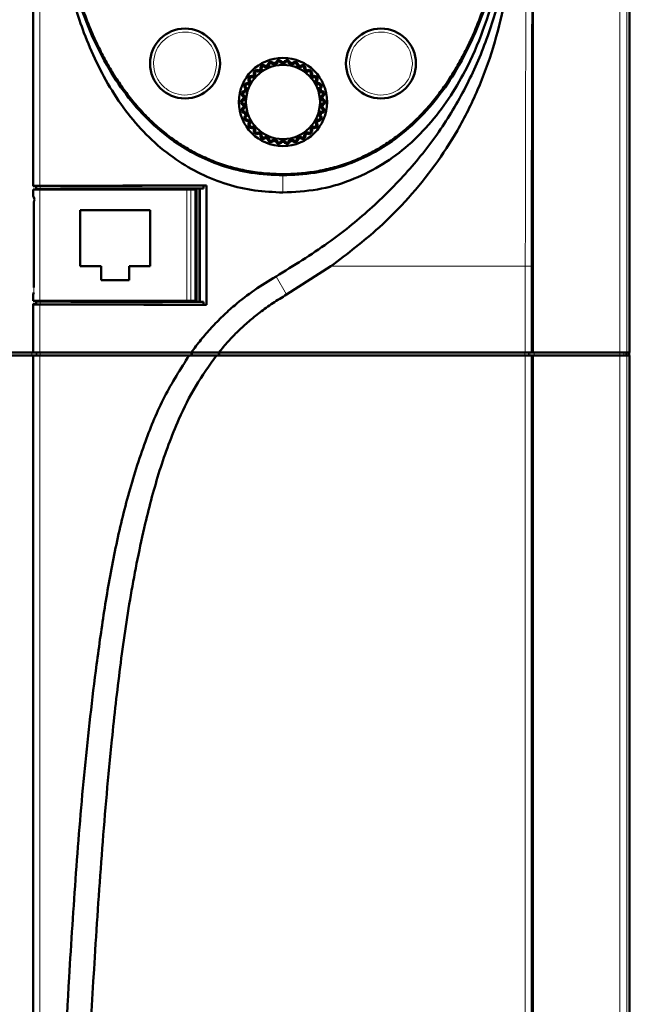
# Model space of a CAD drawing. Header units: millimetres. Extents: x 0 to 594, y 0 to 420.
# Tile 3 of 7: x 86 to 173, y 168 to 308. Entities that reach past the tile are written whole.
import ezdxf

# ---------------------------------------------------------------- set-up
doc = ezdxf.new("R2010")
doc.units = ezdxf.units.MM
doc.linetypes.add('SLD-Сплошная', pattern=[0])

msp = doc.modelspace()

# ---------------------------------------------------------------- linework, layer by layer
at = {"color": 8, "linetype": 'SLD-Сплошная', "lineweight": 18}
for p, q in [((172.11, 355.26), (172.11, 260.93)), ((173.11, 260.93), (173.11, 355.26)), ((88.39, 284.73), (88.39, 342.71)), ((89.23, 284.75), (89.23, 342.71)), ((105.48, 302.23), (105.48, 302.37)), ((114.47, 302.09), (114.48, 302.23)), ((133.48, 302.23), (133.48, 302.37)), ((142.47, 302.09), (142.48, 302.23)), ((123.98, 286.26), (123.98, 286.28)), ((123.98, 283.8), (123.98, 286.26)), ((88.39, 268.33), (88.39, 284.23)), ((88.79, 284.73), (88.79, 284.33)), ((89.23, 284.23), (89.23, 268.33)), ((89.29, 284.74), (89.29, 284.34)), ((93.13, 284.29), (93.13, 284.23)), ((108.13, 284.23), (108.13, 284.29)), ((110.22, 268.33), (110.22, 284.23)), ((110.82, 268.33), (110.82, 284.23)), ((111.38, 284.23), (111.38, 268.33)), ((111.63, 284.23), (111.63, 268.33)), ((88.28, 283.32), (88.34, 283.32)), ((88.38, 282.32), (88.38, 270.24)), ((88.38, 282.32), (88.38, 282.32)), ((158.61, 273.28), (158.61, 260.93)), ((158.61, 273.28), (159.46, 273.28)), ((159.46, 273.28), (159.46, 260.93)), ((122.98, 271.8), (124.49, 269.21)), ((88.38, 270.24), (88.38, 270.24)), ((88.34, 269.24), (88.28, 269.23)), ((88.39, 260.93), (88.39, 267.82)), ((88.79, 268.22), (88.79, 267.82)), ((89.23, 260.93), (89.23, 267.8)), ((89.29, 268.21), (89.29, 267.81)), ((88.08, 260.53), (88.08, 260.93)), ((88.39, 119.14), (88.39, 260.53)), ((88.68, 260.93), (88.68, 260.53)), ((88.79, 260.93), (88.79, 260.53)), ((89.23, 260.53), (89.23, 119.14)), ((89.29, 260.93), (89.29, 260.53)), ((158.55, 260.93), (158.55, 260.53)), ((158.61, 119.25), (158.61, 260.53)), ((159.06, 260.93), (159.06, 260.53)), ((159.27, 260.53), (159.27, 260.93)), ((159.46, 119.25), (159.46, 260.53)), ((159.87, 260.53), (159.87, 260.93)), ((172.11, 260.93), (172.11, 260.53)), ((172.11, 120), (172.11, 260.53)), ((172.71, 260.53), (172.71, 260.93)), ((173.11, 120), (173.11, 260.53))]:
    msp.add_line(p, q, dxfattribs=at)
at = {"color": 7, "linetype": 'SLD-Сплошная', "lineweight": 50}
for p, q in [((173.48, 355.63), (173.48, 260.93)), ((88.28, 342.83), (88.28, 284.68)), ((159.68, 260.93), (159.68, 342.83)), ((88.28, 284.68), (88.39, 284.73)), ((88.28, 284.68), (88.68, 284.68)), ((88.29, 284.23), (88.39, 284.23)), ((89.23, 284.23), (88.39, 284.23)), ((88.68, 284.68), (88.79, 284.73)), ((88.68, 284.28), (88.68, 284.68)), ((88.68, 284.28), (88.79, 284.33)), ((88.68, 284.28), (90.65, 284.28)), ((89.23, 284.23), (110.22, 284.23)), ((90.65, 284.28), (90.68, 284.33)), ((90.65, 284.28), (90.65, 284.23)), ((108.13, 284.29), (93.13, 284.29)), ((108.73, 284.37), (108.73, 284.23)), ((110.82, 284.23), (110.22, 284.23)), ((110.23, 284.23), (110.23, 284.37)), ((111.38, 284.23), (110.82, 284.23)), ((111.63, 284.23), (111.38, 284.23)), ((111.63, 279.73), (111.63, 284.23)), ((111.63, 284.23), (111.63, 284.23)), ((112.07, 284.37), (112.08, 284.38)), ((112.07, 284.37), (112.07, 268.18)), ((112.62, 284.39), (112.08, 284.38)), ((112.08, 284.38), (112.08, 268.18)), ((113.03, 284.8), (112.62, 284.79)), ((112.62, 284.79), (112.62, 284.39)), ((113.03, 284.8), (113.03, 267.76)), ((88.28, 283.73), (88.28, 283.32)), ((88.38, 282.32), (88.38, 270.24)), ((94.98, 281.28), (104.98, 281.28)), ((94.98, 273.28), (94.98, 281.28)), ((104.98, 281.28), (104.98, 273.28)), ((111.63, 279.73), (111.63, 279.73)), ((111.63, 279.73), (111.63, 268.33)), ((97.98, 273.28), (94.98, 273.28)), ((97.98, 271.28), (97.98, 273.28)), ((101.98, 273.28), (101.98, 271.28)), ((104.98, 273.28), (101.98, 273.28)), ((130.83, 273.28), (124.49, 269.21)), ((101.98, 271.28), (97.98, 271.28)), ((88.28, 269.23), (88.28, 268.83)), ((88.39, 267.82), (88.28, 267.88)), ((88.28, 267.88), (88.68, 267.88)), ((88.28, 267.88), (88.28, 260.93)), ((88.39, 268.33), (88.29, 268.33)), ((88.39, 268.33), (89.23, 268.33)), ((88.79, 268.22), (88.68, 268.28)), ((90.65, 268.28), (88.68, 268.28)), ((88.68, 267.88), (88.68, 268.28)), ((88.68, 267.88), (88.79, 267.82)), ((110.22, 268.33), (89.23, 268.33)), ((90.65, 268.33), (90.65, 268.28)), ((90.65, 268.28), (90.68, 268.22)), ((96.63, 268.33), (96.63, 268.21)), ((104.63, 268.19), (104.63, 268.33)), ((108.73, 268.33), (108.73, 268.19)), ((110.22, 268.33), (110.82, 268.33)), ((110.23, 268.19), (110.23, 268.33)), ((110.82, 268.33), (111.38, 268.33)), ((111.38, 268.33), (111.63, 268.33)), ((111.63, 268.33), (111.63, 268.33)), ((112.08, 268.18), (112.07, 268.18)), ((112.08, 268.18), (112.62, 268.17)), ((112.62, 268.17), (112.62, 267.77)), ((112.62, 267.77), (113.03, 267.76)), ((88.28, 260.93), (56.84, 260.93)), ((56.84, 260.53), (88.28, 260.53)), ((88.28, 260.93), (88.39, 260.93)), ((88.28, 260.53), (88.28, 119.03)), ((88.28, 260.53), (88.39, 260.53)), ((89.23, 260.93), (88.39, 260.93)), ((89.23, 260.53), (88.39, 260.53)), ((110.86, 260.93), (89.23, 260.93)), ((89.23, 260.53), (110.57, 260.53)), ((110.57, 260.53), (110.78, 260.53)), ((110.78, 260.53), (111.07, 260.93)), ((158.61, 260.53), (114.47, 260.53)), ((114.69, 260.53), (114.49, 260.53)), ((115.01, 260.93), (114.69, 260.53)), ((158.61, 260.93), (114.79, 260.93)), ((159.46, 260.93), (158.61, 260.93)), ((158.61, 260.53), (159.46, 260.53)), ((159.46, 260.93), (159.68, 260.93)), ((159.46, 260.53), (159.68, 260.53)), ((172.11, 260.93), (159.68, 260.93)), ((159.68, 260.53), (159.68, 119.03)), ((159.68, 260.53), (172.11, 260.53)), ((173.11, 260.93), (172.11, 260.93)), ((173.11, 260.53), (172.11, 260.53)), ((173.08, 260.53), (173.08, 260.93)), ((173.48, 260.93), (173.11, 260.93)), ((173.11, 260.53), (173.48, 260.53)), ((173.46, 260.53), (173.46, 260.93)), ((173.48, 260.53), (173.48, 154.73))]:
    msp.add_line(p, q, dxfattribs=at)
at = {"color": 7, "linetype": 'SLD-Сплошная', "lineweight": 50, "flags": 128}
for points in [[(98.48, 268.33), (98.45, 268.29), (98.32, 268.2)], [(101.02, 268.33), (100.99, 268.29), (100.85, 268.19)], [(103.56, 268.33), (103.53, 268.29), (103.38, 268.19)]]:
    msp.add_lwpolyline(points, dxfattribs=at)
at = {"color": 7, "linetype": 'SLD-Сплошная', "lineweight": 50}
for centre, radius in [((109.98, 302.23), 5), ((137.98, 302.23), 5), ((123.98, 296.73), 6.3), ((123.98, 296.73), 5.3)]:
    msp.add_circle(centre, radius, dxfattribs=at)
for centre, radius, start, end in [((123.4, 302.24), 0.457, 23.9006, 168.0994), ((124.55, 302.24), 0.457, 11.9006, 156.0994), ((120.27, 300.85), 0.457, 59.9006, 204.0994), ((123.98, 296.73), 5.51, 122.7992, 129.2008), ((123.98, 296.73), 5.7, 124.3768, 127.6232), ((121.2, 301.53), 0.457, 47.9006, 192.0994), ((123.98, 296.73), 5.51, 110.7992, 117.2008), ((123.98, 296.73), 5.7, 112.3768, 115.6232), ((122.26, 302), 0.457, 35.9006, 180.0994), ((123.98, 296.73), 5.51, 98.7992, 105.2008), ((123.98, 296.73), 5.7, 100.3768, 103.6232), ((123.98, 296.73), 5.51, 86.7992, 93.2008), ((123.98, 296.73), 5.7, 88.3768, 91.6232), ((123.98, 296.73), 5.51, 74.7992, 81.2008), ((123.98, 296.73), 5.7, 76.3768, 79.6232), ((125.69, 302), 0.457, 359.9006, 144.0994), ((123.98, 296.73), 5.51, 62.7992, 69.2008), ((123.98, 296.73), 5.7, 64.3768, 67.6232), ((126.75, 301.53), 0.457, 347.9006, 132.0994), ((123.98, 296.73), 5.51, 50.7992, 57.2008), ((123.98, 296.73), 5.7, 52.3768, 55.6232), ((127.68, 300.85), 0.457, 335.9006, 120.0994), ((123.98, 296.73), 5.7, 148.3768, 151.6232), ((119.49, 299.99), 0.457, 71.9006, 216.0994), ((123.98, 296.73), 5.51, 146.7992, 153.2008), ((123.98, 296.73), 5.7, 136.3768, 139.6232), ((123.98, 296.73), 5.51, 134.7992, 141.2008), ((123.98, 296.73), 5.51, 38.7992, 45.2008), ((123.98, 296.73), 5.7, 40.3768, 43.6232), ((128.46, 299.99), 0.457, 323.9006, 108.0994), ((123.98, 296.73), 5.51, 26.7992, 33.2008), ((123.98, 296.73), 5.7, 28.3768, 31.6232), ((118.55, 297.88), 0.457, 95.9006, 240.0994), ((118.91, 298.98), 0.457, 83.9006, 228.0994), ((123.98, 296.73), 5.7, 160.3768, 163.6232), ((123.98, 296.73), 5.51, 158.7992, 165.2008), ((129.04, 298.98), 0.457, 311.9006, 96.0994), ((123.98, 296.73), 5.51, 14.7992, 21.2008), ((123.98, 296.73), 5.7, 16.3768, 19.6232), ((129.4, 297.88), 0.457, 299.9006, 84.0994), ((118.43, 296.73), 0.457, 107.9006, 252.0994), ((123.98, 296.73), 5.7, 172.3768, 175.6232), ((123.98, 296.73), 5.51, 170.7992, 177.2008), ((123.98, 296.73), 5.51, 2.7992, 9.2008), ((123.98, 296.73), 5.7, 4.3768, 7.6232), ((129.52, 296.73), 0.457, 287.9006, 72.0994), ((118.55, 295.58), 0.457, 119.9006, 264.0994), ((123.98, 296.73), 5.7, 184.3768, 187.6232), ((123.98, 296.73), 5.51, 182.7992, 189.2008), ((123.98, 296.73), 5.51, 350.7992, 357.2008), ((129.4, 295.58), 0.457, 275.9006, 60.0994), ((123.98, 296.73), 5.7, 352.3768, 355.6232), ((118.91, 294.47), 0.457, 131.9006, 276.0994), ((123.98, 296.73), 5.7, 196.3768, 199.6232), ((123.98, 296.73), 5.51, 194.7992, 201.2008), ((123.98, 296.73), 5.51, 206.7992, 213.2008), ((123.98, 296.73), 5.51, 326.7992, 333.2008), ((129.04, 294.47), 0.457, 263.9006, 48.0994), ((123.98, 296.73), 5.51, 338.7992, 345.2008), ((123.98, 296.73), 5.7, 340.3768, 343.6232), ((123.98, 296.73), 5.7, 208.3768, 211.6232), ((119.49, 293.47), 0.457, 143.9006, 288.0994), ((123.98, 296.73), 5.7, 220.3768, 223.6232), ((123.98, 296.73), 5.51, 218.7992, 225.2008), ((120.27, 292.61), 0.457, 155.9006, 300.0994), ((127.68, 292.61), 0.457, 239.9006, 24.0994), ((123.98, 296.73), 5.51, 314.7992, 321.2008), ((123.98, 296.73), 5.7, 316.3768, 319.6232), ((128.46, 293.47), 0.457, 251.9006, 36.0994), ((123.98, 296.73), 5.7, 328.3768, 331.6232), ((123.98, 296.73), 5.51, 230.7992, 237.2008), ((123.98, 296.73), 5.7, 232.3768, 235.6232), ((121.2, 291.93), 0.457, 167.9006, 312.0994), ((123.98, 296.73), 5.51, 242.7992, 249.2008), ((123.98, 296.73), 5.7, 244.3768, 247.6232), ((122.26, 291.46), 0.457, 179.9006, 324.0994), ((123.98, 296.73), 5.51, 254.7992, 261.2008), ((123.98, 296.73), 5.51, 278.7992, 285.2008), ((125.69, 291.46), 0.457, 215.9006, 0.0994), ((123.98, 296.73), 5.51, 290.7992, 297.2008), ((123.98, 296.73), 5.7, 292.3768, 295.6232), ((126.75, 291.93), 0.457, 227.9006, 12.0994), ((123.98, 296.73), 5.51, 302.7992, 309.2008), ((123.98, 296.73), 5.7, 304.3768, 307.6232), ((123.98, 296.73), 5.7, 256.3768, 259.6232), ((123.4, 291.22), 0.457, 191.9006, 336.0994), ((123.98, 296.73), 5.51, 266.7992, 273.2008), ((123.98, 296.73), 5.7, 268.3768, 271.6232), ((124.55, 291.22), 0.457, 203.9006, 348.0994), ((123.98, 296.73), 5.7, 280.3768, 283.6232), ((93.13, 283.99), 0.3, 90, 128.1151), ((108.13, 283.99), 0.3, 51.8849, 90)]:
    msp.add_arc(centre, radius, start, end, dxfattribs=at)
for centre, major_axis, ratio, start_param, end_param in [((88.29, 283.73), (0, 0.5), 0.034921, 0, 1.570796), ((89.39, 284.73), (1, 0), 0.017455, 1.731239, 3.106686), ((89.39, 284.73), (0.6, 0), 0.017455, 1.731239, 3.106686), ((89.39, 284.33), (0.6, 0), 0.017455, 1.731239, 3.106686), ((123.98, 281), (217.5, 0), 0.017455, 1.621164, 1.731239), ((123.98, 281), (217.1, 0), 0.017455, 1.623135, 1.731239), ((123.98, 280.6), (217.1, 0), 0.017455, 1.623135, 1.731239), ((109.48, 284.37), (0.75, 0), 0.017455, 0.065387, 3.141593), ((123.98, 280.6), (216.19, 0), 0.017455, 1.625899, 1.634449), ((88.78, 283.32), (0.5, -0.013), 0.99939, 3.167757, 4.234456), ((88.78, 269.23), (-0.5, -0.013), 0.99939, 5.666718, 6.257021), ((88.29, 268.83), (0, 0.5), 0.034921, 1.570796, 3.141593), ((89.39, 267.82), (1, 0), 0.017455, 3.176499, 4.551946), ((89.39, 268.22), (0.6, 0), 0.017455, 3.176499, 4.551946), ((89.39, 267.82), (0.6, 0), 0.017455, 3.176499, 4.551946), ((123.98, 271.55), (217.5, 0), 0.017455, 4.551946, 4.662022), ((123.98, 271.95), (217.1, 0), 0.017455, 4.551946, 4.660051), ((123.98, 271.55), (217.1, 0), 0.017455, 4.551946, 4.660051), ((109.48, 268.19), (0.75, 0), 0.017455, 3.141593, 6.217798), ((123.98, 271.95), (216.19, 0), 0.017455, 4.648736, 4.657286)]:
    msp.add_ellipse(centre, major_axis=major_axis, ratio=ratio, start_param=start_param, end_param=end_param, dxfattribs=at)
for points, knots in [([(123.98, 283.8), (122.62, 283.86), (119.92, 283.97), (115.95, 284.89), (112.18, 286.38), (108.54, 288.5), (105.16, 291.24), (102.1, 294.58), (99.47, 298.32), (97.27, 302.37), (95.09, 307.51), (93.2, 313.81), (91.85, 321.23), (91.21, 327.9), (91.12, 332.08), (91.09, 333.74)], [0, 0, 0, 0, 0.060809, 0.121599, 0.182444, 0.243303, 0.310657, 0.378062, 0.447088, 0.516384, 0.585545, 0.698556, 0.812006, 0.925284, 1, 1, 1, 1]), ([(123.98, 286.26), (122.46, 286.33), (119.58, 286.46), (115.55, 287.46), (112.01, 288.89), (108.49, 290.93), (105.05, 293.71), (101.81, 297.3), (98.88, 301.63), (96.32, 306.74), (94.21, 312.68), (92.68, 319.19), (91.68, 326.27), (91.53, 331.19), (91.45, 333.74)], [0, 0, 0, 0, 0.071022, 0.134421, 0.193185, 0.249238, 0.324339, 0.399124, 0.475175, 0.568176, 0.665944, 0.769684, 0.880586, 1, 1, 1, 1]), ([(156.34, 333.74), (156.34, 333.54), (156.32, 332.54), (156.27, 330.74), (156.17, 328.74), (156.02, 326.75), (155.83, 324.76), (155.53, 322.38), (155.16, 320), (154.78, 318.04), (154.35, 316.09), (153.87, 314.14), (153.2, 311.84), (152.57, 309.94), (151.87, 308.06), (151.26, 306.58), (150.43, 304.76), (149.53, 302.98), (148.53, 301.24), (147.45, 299.55), (146.53, 298.25), (145.3, 296.67), (144.24, 295.46), (142.84, 294.03), (141.66, 292.95), (140.1, 291.7), (138.78, 290.78), (137.07, 289.74), (135.29, 288.82), (133.44, 288.06), (131.53, 287.44), (129.59, 286.95), (127.21, 286.57), (124.81, 286.41), (122.41, 286.44), (120.01, 286.67), (117.65, 287.11), (115.72, 287.65), (113.84, 288.33), (112, 289.13), (110.25, 290.1), (108.56, 291.19), (107.28, 292.14), (105.75, 293.44), (104.59, 294.54), (103.22, 296.01), (102.19, 297.24), (100.99, 298.84), (100.09, 300.16), (99.05, 301.87), (98.08, 303.62), (97.21, 305.42), (96.41, 307.26), (95.67, 309.12), (95.02, 311.01), (94.43, 312.92), (93.9, 314.85), (93.35, 317.19), (92.96, 319.15), (92.61, 321.12), (92.32, 323.1), (92.05, 325.48), (91.87, 327.48), (91.74, 329.45), (91.65, 331.41), (91.63, 332.96), (91.61, 333.74)], [0, 0, 0, 0, 0.004698, 0.023489, 0.042281, 0.051677, 0.070469, 0.089261, 0.108054, 0.126847, 0.136242, 0.155036, 0.17383, 0.192624, 0.20202, 0.220816, 0.230212, 0.249008, 0.267806, 0.277203, 0.296003, 0.305399, 0.324202, 0.333598, 0.352404, 0.361801, 0.380609, 0.390006, 0.408816, 0.427626, 0.437024, 0.455834, 0.474643, 0.49345, 0.512256, 0.531064, 0.549873, 0.568683, 0.57808, 0.59689, 0.6157, 0.625098, 0.643906, 0.653303, 0.672108, 0.681505, 0.700307, 0.709704, 0.728504, 0.7379, 0.756698, 0.775495, 0.784891, 0.803686, 0.822481, 0.831877, 0.850671, 0.869464, 0.888257, 0.897653, 0.916446, 0.935238, 0.95403, 0.963426, 0.981707, 1, 1, 1, 1]), ([(122.98, 271.8), (125.49, 273.35), (130.19, 276.22), (136.47, 281.31), (141.9, 286.72), (146.61, 292.7), (150.43, 299.21), (153.38, 306.1), (155.41, 313.1), (156.56, 320.07), (157.07, 326.9), (156.93, 331.46), (156.86, 333.74)], [0, 0, 0, 0, 0.118267, 0.220681, 0.32337, 0.425634, 0.525544, 0.625884, 0.725843, 0.817112, 0.908628, 1, 1, 1, 1]), ([(156.86, 333.74), (156.79, 331.07), (156.65, 326.28), (155.8, 319.39), (154.54, 313.11), (152.68, 306.98), (150.37, 301.64), (147.71, 297.12), (144.86, 293.39), (141.56, 290.12), (137.8, 287.45), (133.58, 285.39), (128.92, 284.06), (125.62, 283.89), (123.98, 283.8)], [0, 0, 0, 0, 0.120038, 0.215975, 0.312343, 0.408405, 0.503923, 0.574236, 0.644761, 0.714875, 0.783314, 0.851714, 0.92584, 1, 1, 1, 1]), ([(156.5, 333.74), (156.42, 331.19), (156.27, 326.27), (155.27, 319.19), (153.74, 312.69), (151.63, 306.74), (149.08, 301.63), (146.15, 297.31), (142.9, 293.71), (139.46, 290.93), (135.94, 288.89), (132.4, 287.46), (128.37, 286.46), (125.5, 286.33), (123.98, 286.26)], [0, 0, 0, 0, 0.119389, 0.230268, 0.33399, 0.43174, 0.524724, 0.60077, 0.675547, 0.750637, 0.806718, 0.865511, 0.928941, 1, 1, 1, 1]), ([(130.83, 273.28), (133.19, 275.06), (137.14, 278.04), (141.99, 283), (145.75, 287.63), (149.09, 292.77), (151.9, 298.41), (154.12, 304.5), (155.63, 310.54), (156.53, 316.42), (156.99, 322.14), (157.07, 326.95), (157, 330.82), (156.91, 332.77), (156.86, 333.74)], [0, 0, 0, 0, 0.127621, 0.213755, 0.300103, 0.386202, 0.479931, 0.573978, 0.667784, 0.750015, 0.832265, 0.915973, 0.95797, 1, 1, 1, 1]), ([(123.67, 302.23), (123.66, 302.28), (123.66, 302.35), (123.6, 302.44), (123.52, 302.5), (123.45, 302.52), (123.39, 302.53), (123.33, 302.52), (123.26, 302.49), (123.19, 302.44), (123.13, 302.35), (123.12, 302.26), (123.13, 302.2), (123.13, 302.18)], [0, 0, 0, 0, 0.156822, 0.276884, 0.364093, 0.432572, 0.474444, 0.535142, 0.595714, 0.673087, 0.777466, 0.917685, 1, 1, 1, 1]), ([(124.82, 302.18), (124.82, 302.22), (124.84, 302.3), (124.79, 302.4), (124.73, 302.46), (124.66, 302.51), (124.6, 302.52), (124.54, 302.52), (124.48, 302.51), (124.4, 302.48), (124.33, 302.42), (124.29, 302.33), (124.28, 302.26), (124.28, 302.23)], [0, 0, 0, 0, 0.156842, 0.27692, 0.36414, 0.432628, 0.501554, 0.525349, 0.593211, 0.660657, 0.760568, 0.895894, 1, 1, 1, 1]), ([(120.49, 301), (120.46, 301.03), (120.41, 301.09), (120.32, 301.12), (120.25, 301.13), (120.19, 301.12), (120.12, 301.09), (120.06, 301.05), (120.02, 300.99), (119.99, 300.92), (119.98, 300.83), (120.01, 300.73), (120.05, 300.67), (120.09, 300.64), (120.09, 300.64)], [0, 0, 0, 0, 0.156814, 0.277574, 0.309219, 0.387206, 0.452016, 0.517142, 0.575262, 0.635577, 0.726289, 0.850272, 0.977656, 1, 1, 1, 1]), ([(120.5, 301.24), (120.5, 301.23), (120.5, 301.17), (120.5, 301.09), (120.49, 301.02), (120.49, 301)], [0, 0, 0, 0, 0.166083, 0.83042, 1, 1, 1, 1]), ([(120.76, 301.43), (120.77, 301.43), (120.83, 301.41), (120.9, 301.38), (120.97, 301.37), (120.99, 301.36)], [0, 0, 0, 0, 0.166083, 0.83042, 1, 1, 1, 1]), ([(121.45, 301.63), (121.43, 301.67), (121.4, 301.74), (121.3, 301.79), (121.21, 301.81), (121.13, 301.8), (121.07, 301.78), (121.01, 301.73), (120.96, 301.68), (120.93, 301.6), (120.92, 301.49), (120.95, 301.41), (120.98, 301.37), (120.99, 301.36)], [0, 0, 0, 0, 0.156858, 0.276949, 0.367686, 0.43257, 0.497805, 0.557309, 0.615903, 0.699779, 0.814175, 0.963146, 1, 1, 1, 1]), ([(121.51, 301.87), (121.51, 301.86), (121.5, 301.79), (121.48, 301.72), (121.46, 301.65), (121.45, 301.63)], [0, 0, 0, 0, 0.166083, 0.83042, 1, 1, 1, 1]), ([(121.81, 302), (121.82, 301.99), (121.87, 301.96), (121.93, 301.92), (122, 301.89), (122.02, 301.88)], [0, 0, 0, 0, 0.166083, 0.83042, 1, 1, 1, 1]), ([(122.53, 302.05), (122.52, 302.09), (122.5, 302.16), (122.42, 302.24), (122.34, 302.27), (122.26, 302.28), (122.2, 302.28), (122.13, 302.25), (122.07, 302.21), (122.02, 302.14), (121.98, 302.05), (121.99, 301.96), (122.01, 301.9), (122.02, 301.88)], [0, 0, 0, 0, 0.156819, 0.27688, 0.364087, 0.422436, 0.481805, 0.541303, 0.599107, 0.677544, 0.783593, 0.925458, 1, 1, 1, 1]), ([(122.63, 302.27), (122.63, 302.26), (122.61, 302.2), (122.58, 302.13), (122.54, 302.06), (122.53, 302.05)], [0, 0, 0, 0, 0.166083, 0.83042, 1, 1, 1, 1]), ([(122.95, 302.33), (122.96, 302.33), (123, 302.28), (123.06, 302.23), (123.12, 302.19), (123.13, 302.18)], [0, 0, 0, 0, 0.166083, 0.83042, 1, 1, 1, 1]), ([(123.81, 302.43), (123.81, 302.42), (123.77, 302.36), (123.73, 302.3), (123.68, 302.24), (123.67, 302.23)], [0, 0, 0, 0, 0.166083, 0.83042, 1, 1, 1, 1]), ([(124.14, 302.43), (124.14, 302.42), (124.18, 302.36), (124.22, 302.3), (124.27, 302.24), (124.28, 302.23)], [0, 0, 0, 0, 0.1660831, 0.8304196, 1, 1, 1, 1]), ([(125, 302.33), (124.99, 302.33), (124.95, 302.28), (124.89, 302.23), (124.83, 302.19), (124.82, 302.18)], [0, 0, 0, 0, 0.166083, 0.83042, 1, 1, 1, 1]), ([(125.32, 302.27), (125.32, 302.26), (125.34, 302.2), (125.38, 302.13), (125.41, 302.06), (125.42, 302.05)], [0, 0, 0, 0, 0.166083, 0.83042, 1, 1, 1, 1]), ([(125.93, 301.88), (125.95, 301.92), (125.97, 302), (125.95, 302.1), (125.91, 302.18), (125.85, 302.24), (125.78, 302.27), (125.72, 302.28), (125.66, 302.28), (125.6, 302.27), (125.51, 302.22), (125.44, 302.14), (125.43, 302.08), (125.42, 302.05)], [0, 0, 0, 0, 0.15686, 0.276951, 0.364181, 0.432677, 0.501611, 0.560985, 0.577369, 0.657635, 0.756983, 0.891216, 1, 1, 1, 1]), ([(126.15, 302), (126.14, 301.99), (126.08, 301.96), (126.02, 301.92), (125.95, 301.89), (125.93, 301.88)], [0, 0, 0, 0, 0.166083, 0.83042, 1, 1, 1, 1]), ([(126.44, 301.87), (126.44, 301.86), (126.45, 301.79), (126.47, 301.72), (126.49, 301.65), (126.5, 301.63)], [0, 0, 0, 0, 0.166083, 0.83042, 1, 1, 1, 1]), ([(126.96, 301.36), (126.99, 301.4), (127.03, 301.46), (127.03, 301.57), (127, 301.66), (126.95, 301.73), (126.89, 301.78), (126.82, 301.8), (126.78, 301.81), (126.72, 301.81), (126.64, 301.79), (126.56, 301.74), (126.51, 301.67), (126.5, 301.64), (126.5, 301.63)], [0, 0, 0, 0, 0.1568509, 0.2769357, 0.3641609, 0.4326528, 0.5015828, 0.5609536, 0.619825, 0.6321145, 0.7291173, 0.8544555, 0.9828905, 1, 1, 1, 1]), ([(127.19, 301.43), (127.18, 301.43), (127.12, 301.41), (127.05, 301.38), (126.98, 301.37), (126.96, 301.36)], [0, 0, 0, 0, 0.166083, 0.83042, 1, 1, 1, 1]), ([(127.46, 301.24), (127.45, 301.23), (127.45, 301.17), (127.45, 301.09), (127.46, 301.02), (127.46, 301)], [0, 0, 0, 0, 0.166083, 0.83042, 1, 1, 1, 1]), ([(127.86, 300.64), (127.89, 300.67), (127.94, 300.73), (127.97, 300.83), (127.96, 300.92), (127.93, 301), (127.88, 301.06), (127.82, 301.1), (127.75, 301.12), (127.67, 301.13), (127.57, 301.11), (127.5, 301.05), (127.47, 301.01), (127.46, 301)], [0, 0, 0, 0, 0.156857, 0.276947, 0.364175, 0.43267, 0.501602, 0.560976, 0.619849, 0.690682, 0.80956, 0.957514, 1, 1, 1, 1]), ([(119.36, 299.75), (119.35, 299.75), (119.31, 299.74), (119.23, 299.72), (119.16, 299.72), (119.12, 299.72)], [0, 0, 0, 0, 0.098667, 0.493336, 1, 1, 1, 1]), ([(119.36, 299.75), (119.33, 299.77), (119.26, 299.81), (119.22, 299.91), (119.21, 300), (119.22, 300.08), (119.26, 300.15), (119.31, 300.21), (119.37, 300.25), (119.44, 300.26), (119.51, 300.27), (119.6, 300.25), (119.65, 300.21), (119.68, 300.18)], [0, 0, 0, 0, 0.156818, 0.276878, 0.364085, 0.432563, 0.501479, 0.560837, 0.619696, 0.704902, 0.75307, 0.870694, 1, 1, 1, 1]), ([(119.68, 300.18), (119.68, 300.19), (119.67, 300.24), (119.66, 300.32), (119.64, 300.38), (119.63, 300.42)], [0, 0, 0, 0, 0.098667, 0.493336, 1, 1, 1, 1]), ([(119.85, 300.66), (119.86, 300.66), (119.92, 300.65), (120, 300.64), (120.07, 300.64), (120.09, 300.64)], [0, 0, 0, 0, 0.166083, 0.83042, 1, 1, 1, 1]), ([(128.1, 300.66), (128.09, 300.66), (128.03, 300.65), (127.95, 300.64), (127.88, 300.64), (127.86, 300.64)], [0, 0, 0, 0, 0.166083, 0.83042, 1, 1, 1, 1]), ([(128.32, 300.42), (128.31, 300.41), (128.3, 300.35), (128.28, 300.27), (128.27, 300.2), (128.27, 300.18)], [0, 0, 0, 0, 0.166083, 0.83042, 1, 1, 1, 1]), ([(128.59, 299.75), (128.63, 299.77), (128.69, 299.81), (128.73, 299.91), (128.74, 300), (128.73, 300.08), (128.69, 300.15), (128.64, 300.21), (128.58, 300.25), (128.52, 300.26), (128.44, 300.27), (128.35, 300.25), (128.3, 300.21), (128.27, 300.18)], [0, 0, 0, 0, 0.156818, 0.276878, 0.364085, 0.432563, 0.501479, 0.560837, 0.619696, 0.704902, 0.75307, 0.870694, 1, 1, 1, 1]), ([(128.83, 299.72), (128.82, 299.72), (128.75, 299.72), (128.68, 299.73), (128.6, 299.74), (128.59, 299.75)], [0, 0, 0, 0, 0.1660831, 0.8304196, 1, 1, 1, 1]), ([(118.64, 298.14), (118.64, 298.14), (118.62, 298.18), (118.59, 298.23), (118.56, 298.27), (118.53, 298.31), (118.52, 298.32), (118.51, 298.34)], [0, 0, 0, 0, 0.0986666, 0.4933353, 0.6680311, 0.8117312, 1, 1, 1, 1]), ([(118.83, 298.72), (118.83, 298.72), (118.79, 298.7), (118.71, 298.67), (118.64, 298.65), (118.61, 298.64)], [0, 0, 0, 0, 0.098667, 0.493336, 1, 1, 1, 1]), ([(119.05, 299.21), (119.01, 299.23), (118.97, 299.26), (118.89, 299.26), (118.82, 299.25), (118.74, 299.21), (118.68, 299.15), (118.65, 299.09), (118.63, 299.02), (118.63, 298.94), (118.66, 298.86), (118.72, 298.77), (118.79, 298.74), (118.83, 298.72)], [0, 0, 0, 0, 0.156882, 0.180827, 0.297829, 0.378896, 0.445037, 0.511538, 0.570047, 0.629775, 0.718387, 0.839532, 1, 1, 1, 1]), ([(119.05, 299.21), (119.05, 299.22), (119.04, 299.27), (119.01, 299.34), (118.98, 299.4), (118.96, 299.44)], [0, 0, 0, 0, 0.098667, 0.493336, 1, 1, 1, 1]), ([(128.99, 299.44), (128.98, 299.43), (128.96, 299.37), (128.92, 299.3), (128.9, 299.23), (128.9, 299.21)], [0, 0, 0, 0, 0.1660831, 0.8304196, 1, 1, 1, 1]), ([(129.12, 298.72), (129.16, 298.74), (129.23, 298.77), (129.29, 298.85), (129.32, 298.94), (129.32, 299.02), (129.3, 299.1), (129.26, 299.16), (129.21, 299.21), (129.13, 299.25), (129.03, 299.27), (128.95, 299.24), (128.9, 299.22), (128.9, 299.21)], [0, 0, 0, 0, 0.156865, 0.27696, 0.364193, 0.432691, 0.501627, 0.561003, 0.61988, 0.705111, 0.819122, 0.96888, 1, 1, 1, 1]), ([(129.34, 298.64), (129.33, 298.65), (129.27, 298.66), (129.2, 298.68), (129.13, 298.72), (129.12, 298.72)], [0, 0, 0, 0, 0.166083, 0.83042, 1, 1, 1, 1]), ([(129.44, 298.34), (129.44, 298.33), (129.42, 298.31), (129.4, 298.28), (129.36, 298.23), (129.33, 298.18), (129.31, 298.14)], [0, 0, 0, 0, 0.166083, 0.331969, 0.47567, 1, 1, 1, 1]), ([(118.47, 297), (118.46, 297), (118.4, 297.01), (118.32, 296.99), (118.23, 296.93), (118.18, 296.86), (118.15, 296.79), (118.15, 296.71), (118.16, 296.64), (118.19, 296.57), (118.25, 296.51), (118.34, 296.46), (118.41, 296.45), (118.46, 296.46), (118.47, 296.46)], [0, 0, 0, 0, 0.042963, 0.196086, 0.304237, 0.385208, 0.450106, 0.515326, 0.573522, 0.633629, 0.723653, 0.846717, 0.957036, 1, 1, 1, 1]), ([(118.64, 298.14), (118.61, 298.14), (118.55, 298.16), (118.46, 298.15), (118.38, 298.11), (118.32, 298.05), (118.29, 297.98), (118.27, 297.91), (118.27, 297.84), (118.29, 297.77), (118.34, 297.69), (118.43, 297.63), (118.5, 297.62), (118.53, 297.61)], [0, 0, 0, 0, 0.112499, 0.22825, 0.327652, 0.403473, 0.465806, 0.528366, 0.586082, 0.647796, 0.742872, 0.872435, 1, 1, 1, 1]), ([(118.47, 297), (118.46, 297), (118.45, 297.02), (118.43, 297.04), (118.39, 297.08), (118.35, 297.12), (118.31, 297.15), (118.29, 297.16)], [0, 0, 0, 0, 0.0986666, 0.1995011, 0.3116147, 0.7600707, 1, 1, 1, 1]), ([(118.53, 297.61), (118.52, 297.6), (118.49, 297.58), (118.42, 297.53), (118.36, 297.5), (118.33, 297.48)], [0, 0, 0, 0, 0.098667, 0.493336, 1, 1, 1, 1]), ([(129.42, 297.61), (129.46, 297.62), (129.54, 297.63), (129.62, 297.7), (129.66, 297.78), (129.68, 297.86), (129.68, 297.94), (129.65, 298.01), (129.61, 298.07), (129.54, 298.13), (129.47, 298.15), (129.38, 298.16), (129.34, 298.15), (129.31, 298.14)], [0, 0, 0, 0, 0.156813, 0.276869, 0.364073, 0.432549, 0.501462, 0.560819, 0.619676, 0.704879, 0.821215, 0.887472, 1, 1, 1, 1]), ([(129.63, 297.48), (129.61, 297.49), (129.56, 297.52), (129.49, 297.56), (129.43, 297.6), (129.42, 297.61)], [0, 0, 0, 0, 0.166083, 0.83042, 1, 1, 1, 1]), ([(129.66, 297.16), (129.65, 297.16), (129.6, 297.12), (129.55, 297.07), (129.5, 297.02), (129.49, 297), (129.48, 297)], [0, 0, 0, 0, 0.1660831, 0.8004985, 0.9126123, 1, 1, 1, 1]), ([(129.48, 296.46), (129.49, 296.46), (129.55, 296.45), (129.63, 296.47), (129.72, 296.53), (129.77, 296.6), (129.8, 296.67), (129.8, 296.74), (129.79, 296.81), (129.76, 296.88), (129.7, 296.95), (129.61, 296.99), (129.54, 297), (129.49, 297), (129.48, 297)], [0, 0, 0, 0, 0.042963, 0.196086, 0.304237, 0.385208, 0.450106, 0.515326, 0.573522, 0.633629, 0.723653, 0.846717, 0.957036, 1, 1, 1, 1]), ([(118.53, 295.85), (118.49, 295.84), (118.41, 295.83), (118.33, 295.75), (118.29, 295.67), (118.27, 295.59), (118.27, 295.52), (118.3, 295.45), (118.34, 295.39), (118.41, 295.33), (118.51, 295.3), (118.59, 295.3), (118.64, 295.32), (118.64, 295.32)], [0, 0, 0, 0, 0.15687, 0.276969, 0.364205, 0.432705, 0.501643, 0.561021, 0.6199, 0.705133, 0.821512, 0.971876, 1, 1, 1, 1]), ([(118.47, 296.46), (118.46, 296.45), (118.45, 296.44), (118.43, 296.42), (118.39, 296.38), (118.35, 296.34), (118.31, 296.3), (118.29, 296.29)], [0, 0, 0, 0, 0.0986666, 0.1995013, 0.3116149, 0.7600709, 1, 1, 1, 1]), ([(118.53, 295.85), (118.52, 295.85), (118.49, 295.88), (118.42, 295.92), (118.36, 295.95), (118.33, 295.97)], [0, 0, 0, 0, 0.098667, 0.493336, 1, 1, 1, 1]), ([(129.31, 295.32), (129.35, 295.31), (129.42, 295.29), (129.53, 295.32), (129.6, 295.38), (129.65, 295.44), (129.68, 295.51), (129.68, 295.59), (129.67, 295.66), (129.63, 295.74), (129.55, 295.81), (129.48, 295.84), (129.43, 295.85), (129.42, 295.85)], [0, 0, 0, 0, 0.15687, 0.276969, 0.364205, 0.432705, 0.501643, 0.561021, 0.6199, 0.705133, 0.821512, 0.971877, 1, 1, 1, 1]), ([(129.63, 295.97), (129.61, 295.97), (129.56, 295.94), (129.49, 295.9), (129.43, 295.86), (129.42, 295.85)], [0, 0, 0, 0, 0.166083, 0.83042, 1, 1, 1, 1]), ([(129.66, 296.29), (129.65, 296.3), (129.6, 296.34), (129.55, 296.39), (129.5, 296.44), (129.49, 296.45), (129.48, 296.46)], [0, 0, 0, 0, 0.166083, 0.800499, 0.912612, 1, 1, 1, 1]), ([(118.64, 295.32), (118.64, 295.31), (118.62, 295.27), (118.57, 295.2), (118.53, 295.15), (118.51, 295.12)], [0, 0, 0, 0, 0.0986667, 0.4933355, 1, 1, 1, 1]), ([(118.83, 294.73), (118.83, 294.74), (118.79, 294.76), (118.71, 294.79), (118.64, 294.8), (118.61, 294.81)], [0, 0, 0, 0, 0.098667, 0.493336, 1, 1, 1, 1]), ([(118.83, 294.73), (118.79, 294.72), (118.72, 294.69), (118.66, 294.6), (118.63, 294.51), (118.63, 294.43), (118.65, 294.36), (118.69, 294.3), (118.74, 294.24), (118.82, 294.2), (118.93, 294.19), (119.01, 294.21), (119.05, 294.24), (119.05, 294.24)], [0, 0, 0, 0, 0.15687, 0.276969, 0.364205, 0.432705, 0.501643, 0.561021, 0.6199, 0.705133, 0.821512, 0.971876, 1, 1, 1, 1]), ([(119.05, 294.24), (119.05, 294.23), (119.04, 294.19), (119.01, 294.11), (118.98, 294.05), (118.96, 294.02)], [0, 0, 0, 0, 0.098667, 0.493336, 1, 1, 1, 1]), ([(128.9, 294.24), (128.94, 294.22), (129.01, 294.19), (129.11, 294.2), (129.2, 294.24), (129.26, 294.29), (129.3, 294.36), (129.32, 294.43), (129.32, 294.5), (129.3, 294.59), (129.24, 294.67), (129.17, 294.72), (129.12, 294.73), (129.12, 294.73)], [0, 0, 0, 0, 0.15687, 0.276969, 0.364205, 0.432705, 0.501643, 0.561021, 0.6199, 0.705133, 0.821512, 0.971876, 1, 1, 1, 1]), ([(128.9, 294.24), (128.9, 294.23), (128.91, 294.19), (128.94, 294.11), (128.97, 294.05), (128.99, 294.02)], [0, 0, 0, 0, 0.0986667, 0.4933355, 1, 1, 1, 1]), ([(129.12, 294.73), (129.12, 294.74), (129.16, 294.76), (129.24, 294.79), (129.31, 294.8), (129.34, 294.81)], [0, 0, 0, 0, 0.098667, 0.493336, 1, 1, 1, 1]), ([(129.31, 295.32), (129.31, 295.31), (129.33, 295.27), (129.38, 295.2), (129.42, 295.15), (129.44, 295.12)], [0, 0, 0, 0, 0.0986667, 0.4933355, 1, 1, 1, 1]), ([(119.36, 293.71), (119.35, 293.71), (119.31, 293.72), (119.23, 293.73), (119.16, 293.74), (119.12, 293.74)], [0, 0, 0, 0, 0.098667, 0.493336, 1, 1, 1, 1]), ([(119.36, 293.71), (119.33, 293.68), (119.26, 293.64), (119.22, 293.54), (119.21, 293.45), (119.22, 293.37), (119.26, 293.3), (119.31, 293.25), (119.37, 293.21), (119.46, 293.19), (119.56, 293.2), (119.64, 293.23), (119.67, 293.27), (119.68, 293.27)], [0, 0, 0, 0, 0.15687, 0.276969, 0.364205, 0.432705, 0.501643, 0.561021, 0.6199, 0.705133, 0.821512, 0.971876, 1, 1, 1, 1]), ([(119.68, 293.27), (119.68, 293.26), (119.67, 293.22), (119.66, 293.14), (119.64, 293.07), (119.63, 293.04)], [0, 0, 0, 0, 0.098667, 0.493336, 1, 1, 1, 1]), ([(120.09, 292.82), (120.08, 292.82), (120.04, 292.82), (119.95, 292.81), (119.89, 292.8), (119.85, 292.8)], [0, 0, 0, 0, 0.098667, 0.493336, 1, 1, 1, 1]), ([(120.09, 292.82), (120.06, 292.78), (120.01, 292.73), (119.98, 292.62), (119.99, 292.53), (120.02, 292.46), (120.07, 292.4), (120.13, 292.36), (120.2, 292.33), (120.29, 292.33), (120.39, 292.36), (120.46, 292.41), (120.49, 292.45), (120.49, 292.45)], [0, 0, 0, 0, 0.15687, 0.276969, 0.364205, 0.432705, 0.501643, 0.561021, 0.6199, 0.705133, 0.821512, 0.971876, 1, 1, 1, 1]), ([(127.46, 292.45), (127.49, 292.42), (127.54, 292.36), (127.64, 292.33), (127.73, 292.33), (127.81, 292.35), (127.87, 292.4), (127.92, 292.45), (127.95, 292.52), (127.97, 292.61), (127.95, 292.71), (127.9, 292.78), (127.87, 292.81), (127.86, 292.82)], [0, 0, 0, 0, 0.15687, 0.276969, 0.364205, 0.432705, 0.501643, 0.561021, 0.6199, 0.705133, 0.821512, 0.971876, 1, 1, 1, 1]), ([(127.86, 292.82), (127.87, 292.82), (127.91, 292.82), (128, 292.81), (128.06, 292.8), (128.1, 292.8)], [0, 0, 0, 0, 0.098667, 0.493336, 1, 1, 1, 1]), ([(128.27, 293.27), (128.31, 293.25), (128.37, 293.2), (128.48, 293.19), (128.56, 293.21), (128.64, 293.25), (128.69, 293.3), (128.72, 293.37), (128.74, 293.44), (128.74, 293.53), (128.7, 293.62), (128.64, 293.68), (128.6, 293.7), (128.59, 293.71)], [0, 0, 0, 0, 0.15687, 0.276969, 0.364205, 0.432705, 0.501643, 0.561021, 0.6199, 0.705133, 0.821512, 0.971876, 1, 1, 1, 1]), ([(128.27, 293.27), (128.27, 293.26), (128.28, 293.22), (128.29, 293.14), (128.31, 293.07), (128.32, 293.04)], [0, 0, 0, 0, 0.098667, 0.493336, 1, 1, 1, 1]), ([(128.59, 293.71), (128.6, 293.71), (128.64, 293.72), (128.72, 293.73), (128.79, 293.74), (128.83, 293.74)], [0, 0, 0, 0, 0.098667, 0.493336, 1, 1, 1, 1]), ([(120.49, 292.45), (120.49, 292.45), (120.5, 292.4), (120.5, 292.32), (120.5, 292.25), (120.5, 292.21)], [0, 0, 0, 0, 0.0986667, 0.4933355, 1, 1, 1, 1]), ([(120.99, 292.09), (120.98, 292.09), (120.94, 292.08), (120.86, 292.06), (120.79, 292.04), (120.76, 292.02)], [0, 0, 0, 0, 0.098667, 0.493336, 1, 1, 1, 1]), ([(120.99, 292.09), (120.97, 292.06), (120.93, 291.99), (120.92, 291.88), (120.95, 291.8), (121, 291.73), (121.06, 291.68), (121.13, 291.65), (121.2, 291.64), (121.29, 291.66), (121.38, 291.71), (121.43, 291.77), (121.45, 291.82), (121.45, 291.82)], [0, 0, 0, 0, 0.15687, 0.276969, 0.364205, 0.432705, 0.501643, 0.561021, 0.6199, 0.705133, 0.821512, 0.971876, 1, 1, 1, 1]), ([(121.45, 291.82), (121.46, 291.82), (121.47, 291.77), (121.49, 291.69), (121.5, 291.63), (121.51, 291.59)], [0, 0, 0, 0, 0.098667, 0.493336, 1, 1, 1, 1]), ([(122.02, 291.57), (122.01, 291.57), (121.97, 291.55), (121.9, 291.51), (121.84, 291.48), (121.81, 291.46)], [0, 0, 0, 0, 0.098667, 0.493336, 1, 1, 1, 1]), ([(122.02, 291.57), (122, 291.53), (121.98, 291.46), (122, 291.35), (122.04, 291.27), (122.1, 291.22), (122.17, 291.18), (122.24, 291.17), (122.32, 291.18), (122.4, 291.21), (122.48, 291.28), (122.52, 291.35), (122.53, 291.4), (122.53, 291.41)], [0, 0, 0, 0, 0.15687, 0.276969, 0.364205, 0.432705, 0.501643, 0.561021, 0.6199, 0.705133, 0.821512, 0.971876, 1, 1, 1, 1]), ([(122.53, 291.41), (122.53, 291.4), (122.56, 291.36), (122.59, 291.29), (122.62, 291.22), (122.63, 291.19)], [0, 0, 0, 0, 0.098667, 0.493336, 1, 1, 1, 1]), ([(123.13, 291.28), (123.12, 291.27), (123.09, 291.25), (123.02, 291.2), (122.98, 291.15), (122.95, 291.12)], [0, 0, 0, 0, 0.098667, 0.493336, 1, 1, 1, 1]), ([(123.13, 291.28), (123.13, 291.24), (123.12, 291.16), (123.16, 291.06), (123.22, 290.99), (123.29, 290.95), (123.36, 290.93), (123.44, 290.93), (123.51, 290.95), (123.58, 291), (123.65, 291.09), (123.67, 291.17), (123.67, 291.21), (123.67, 291.22)], [0, 0, 0, 0, 0.15687, 0.276969, 0.364205, 0.432705, 0.501643, 0.561021, 0.6199, 0.705133, 0.821512, 0.971876, 1, 1, 1, 1]), ([(124.28, 291.22), (124.29, 291.18), (124.29, 291.1), (124.35, 291.01), (124.43, 290.96), (124.51, 290.93), (124.58, 290.93), (124.65, 290.95), (124.72, 290.98), (124.78, 291.04), (124.83, 291.14), (124.83, 291.22), (124.82, 291.27), (124.82, 291.28)], [0, 0, 0, 0, 0.15687, 0.276969, 0.364205, 0.432705, 0.501643, 0.561021, 0.6199, 0.705133, 0.821512, 0.971876, 1, 1, 1, 1]), ([(124.82, 291.28), (124.83, 291.27), (124.86, 291.25), (124.93, 291.2), (124.97, 291.15), (125, 291.12)], [0, 0, 0, 0, 0.098667, 0.493336, 1, 1, 1, 1]), ([(125.42, 291.41), (125.42, 291.4), (125.39, 291.36), (125.36, 291.29), (125.33, 291.22), (125.32, 291.19)], [0, 0, 0, 0, 0.098667, 0.493336, 1, 1, 1, 1]), ([(125.42, 291.41), (125.43, 291.37), (125.45, 291.29), (125.53, 291.22), (125.62, 291.18), (125.7, 291.17), (125.78, 291.18), (125.84, 291.22), (125.9, 291.26), (125.95, 291.34), (125.97, 291.44), (125.96, 291.52), (125.94, 291.57), (125.93, 291.57)], [0, 0, 0, 0, 0.15687, 0.276969, 0.364205, 0.432705, 0.501643, 0.561021, 0.6199, 0.705133, 0.821512, 0.971876, 1, 1, 1, 1]), ([(125.93, 291.57), (125.94, 291.57), (125.98, 291.55), (126.06, 291.51), (126.11, 291.48), (126.15, 291.46)], [0, 0, 0, 0, 0.098667, 0.493336, 1, 1, 1, 1]), ([(126.5, 291.82), (126.49, 291.82), (126.48, 291.77), (126.46, 291.69), (126.45, 291.63), (126.44, 291.59)], [0, 0, 0, 0, 0.098667, 0.493336, 1, 1, 1, 1]), ([(126.5, 291.82), (126.52, 291.79), (126.55, 291.72), (126.65, 291.66), (126.74, 291.64), (126.82, 291.65), (126.89, 291.68), (126.95, 291.72), (126.99, 291.78), (127.02, 291.86), (127.03, 291.97), (127, 292.05), (126.97, 292.09), (126.96, 292.09)], [0, 0, 0, 0, 0.15687, 0.276969, 0.364205, 0.432705, 0.501643, 0.561021, 0.6199, 0.705133, 0.821512, 0.971876, 1, 1, 1, 1]), ([(126.96, 292.09), (126.97, 292.09), (127.01, 292.08), (127.09, 292.06), (127.16, 292.04), (127.19, 292.02)], [0, 0, 0, 0, 0.098667, 0.493336, 1, 1, 1, 1]), ([(127.46, 292.45), (127.46, 292.45), (127.45, 292.4), (127.45, 292.32), (127.45, 292.25), (127.46, 292.21)], [0, 0, 0, 0, 0.098667, 0.493336, 1, 1, 1, 1]), ([(123.67, 291.22), (123.67, 291.22), (123.7, 291.18), (123.76, 291.12), (123.79, 291.06), (123.81, 291.03)], [0, 0, 0, 0, 0.098667, 0.493336, 1, 1, 1, 1]), ([(124.28, 291.22), (124.28, 291.22), (124.25, 291.18), (124.2, 291.12), (124.16, 291.06), (124.14, 291.03)], [0, 0, 0, 0, 0.098667, 0.493336, 1, 1, 1, 1]), ([(108.73, 284.37), (105.71, 284.36), (99.67, 284.36), (93.68, 284.34), (90.68, 284.33)], [0, 0, 0, 0, 0.499604, 1, 1, 1, 1]), ([(88.5, 282.77), (88.48, 282.76), (88.44, 282.72), (88.41, 282.63), (88.38, 282.5), (88.38, 282.38), (88.38, 282.32)], [0, 0, 0, 0, 0.210425, 0.455968, 0.71899, 1, 1, 1, 1]), ([(110.86, 260.93), (111.31, 261.54), (112.23, 262.77), (113.74, 264.5), (115.35, 266.15), (117.38, 267.98), (119.89, 269.92), (121.94, 271.17), (122.98, 271.8)], [0, 0, 0, 0, 0.139896, 0.28028, 0.420185, 0.560629, 0.779388, 1, 1, 1, 1]), ([(124.49, 269.21), (123.83, 268.81), (122.52, 268.02), (120.72, 266.72), (119.07, 265.39), (117.56, 264), (116.12, 262.52), (115.23, 261.46), (114.79, 260.93)], [0, 0, 0, 0, 0.179031, 0.358725, 0.517574, 0.676997, 0.838198, 1, 1, 1, 1]), ([(90.68, 268.22), (93.68, 268.22), (99.67, 268.2), (105.71, 268.19), (108.73, 268.19)], [0, 0, 0, 0, 0.500396, 1, 1, 1, 1]), ([(91.03, 119.19), (91.16, 122.68), (91.54, 133.18), (92.26, 150.66), (93.26, 169.63), (94.35, 186.57), (95.57, 201.49), (97, 214.12), (98.46, 224.47), (99.88, 232.52), (101.74, 240.49), (104.08, 247.88), (106.87, 254.68), (109.34, 258.58), (110.57, 260.53)], [0, 0, 0, 0, 0.07294, 0.218831, 0.364718, 0.468735, 0.572754, 0.67674, 0.73356, 0.790461, 0.847247, 0.903908, 0.951994, 1, 1, 1, 1]), ([(114.47, 260.53), (113.45, 259.09), (111.39, 256.2), (108.66, 250.67), (106.23, 244.1), (104.01, 235.68), (102.14, 226.29), (100.65, 215.97), (99.3, 203.9), (98.09, 190.08), (96.78, 170.52), (95.58, 146.93), (94.91, 128.52), (94.58, 119.31)], [0, 0, 0, 0, 0.036813, 0.073668, 0.1281, 0.182598, 0.254945, 0.327365, 0.399779, 0.508002, 0.616233, 0.808113, 1, 1, 1, 1]), ([(110.57, 260.53), (111.22, 260.53), (112.51, 260.53), (113.82, 260.53), (114.47, 260.53)], [0, 0, 0, 0, 0.499977, 1, 1, 1, 1]), ([(114.79, 260.93), (114.13, 260.93), (112.81, 260.93), (111.51, 260.93), (110.86, 260.93)], [0, 0, 0, 0, 0.4999693, 1, 1, 1, 1])]:
    msp.add_open_spline(points, degree=3, knots=knots, dxfattribs=at)
at = {"color": 8, "linetype": 'SLD-Сплошная', "lineweight": 18}
for points, knots in [([(158.72, 333.74), (158.72, 328.7), (158.71, 318.63), (158.67, 303.55), (158.62, 288.44), (158.62, 278.34), (158.61, 273.28)], [0, 0, 0, 0, 0.2493714, 0.4991808, 0.749399, 1, 1, 1, 1]), ([(159.56, 333.74), (159.56, 333.3), (159.56, 332.43), (159.56, 331.1), (159.56, 329.57), (159.56, 327.62), (159.56, 325.22), (159.55, 322.52), (159.55, 320.12), (159.54, 318.02), (159.54, 316.24), (159.54, 314.27), (159.53, 311.97), (159.52, 309.42), (159.52, 306.37), (159.51, 303.45), (159.5, 300.73), (159.5, 298.63), (159.49, 296.59), (159.49, 294.53), (159.48, 292.2), (159.47, 289.68), (159.47, 286.97), (159.46, 283.93), (159.46, 280.57), (159.46, 276.9), (159.46, 274.46), (159.46, 273.28)], [0, 0, 0, 0, 0.021517, 0.043363, 0.065538, 0.097408, 0.140125, 0.184709, 0.231165, 0.25929, 0.288781, 0.319638, 0.356745, 0.403279, 0.446437, 0.507856, 0.548422, 0.581539, 0.612338, 0.649539, 0.683857, 0.728455, 0.774667, 0.818206, 0.879318, 0.941199, 1, 1, 1, 1]), ([(105.48, 302.37), (105.56, 302.95), (105.73, 304.11), (106.8, 305.57), (108.29, 306.52), (110.05, 306.84), (111.79, 306.47), (113.26, 305.47), (114.28, 303.98), (114.41, 302.81), (114.48, 302.23)], [0, 0, 0, 0, 0.1250003, 0.2500004, 0.3750005, 0.5000005, 0.6250005, 0.7500004, 0.8750002, 1, 1, 1, 1]), ([(133.48, 302.37), (133.56, 302.95), (133.73, 304.11), (134.8, 305.57), (136.29, 306.52), (138.05, 306.84), (139.79, 306.47), (141.26, 305.47), (142.28, 303.98), (142.41, 302.81), (142.48, 302.23)], [0, 0, 0, 0, 0.1250002, 0.2500004, 0.3750005, 0.5000005, 0.6250005, 0.7500004, 0.8750002, 1, 1, 1, 1]), ([(114.47, 302.09), (114.39, 301.51), (114.22, 300.35), (113.15, 298.89), (111.66, 297.93), (109.9, 297.61), (108.16, 297.99), (106.7, 298.99), (105.67, 300.48), (105.54, 301.64), (105.48, 302.23)], [0, 0, 0, 0, 0.125, 0.250001, 0.375001, 0.500001, 0.625001, 0.750001, 0.875001, 1, 1, 1, 1]), ([(142.47, 302.09), (142.39, 301.51), (142.22, 300.35), (141.15, 298.89), (139.66, 297.93), (137.9, 297.61), (136.16, 297.99), (134.7, 298.99), (133.67, 300.48), (133.54, 301.64), (133.48, 302.23)], [0, 0, 0, 0, 0.125, 0.250001, 0.375001, 0.500001, 0.625001, 0.750001, 0.875, 1, 1, 1, 1]), ([(88.34, 283.32), (88.35, 283.31), (88.36, 283.29), (88.36, 283.16), (88.37, 283.02), (88.37, 282.86), (88.38, 282.63), (88.38, 282.44), (88.38, 282.32)], [0, 0, 0, 0, 0.225875, 0.368301, 0.511781, 0.64106, 0.771354, 1, 1, 1, 1]), ([(88.38, 270.24), (88.38, 270.14), (88.38, 269.93), (88.37, 269.68), (88.37, 269.49), (88.36, 269.36), (88.35, 269.26), (88.35, 269.24), (88.34, 269.24)], [0, 0, 0, 0, 0.185632, 0.393632, 0.525636, 0.658213, 0.828769, 1, 1, 1, 1])]:
    msp.add_open_spline(points, degree=3, knots=knots, dxfattribs=at)
msp.add_open_spline([(158.61, 273.28), (154, 273.28), (144.78, 273.28), (135.48, 273.28), (130.83, 273.28)], degree=3, dxfattribs=at)

doc.saveas('drawing.dxf')
